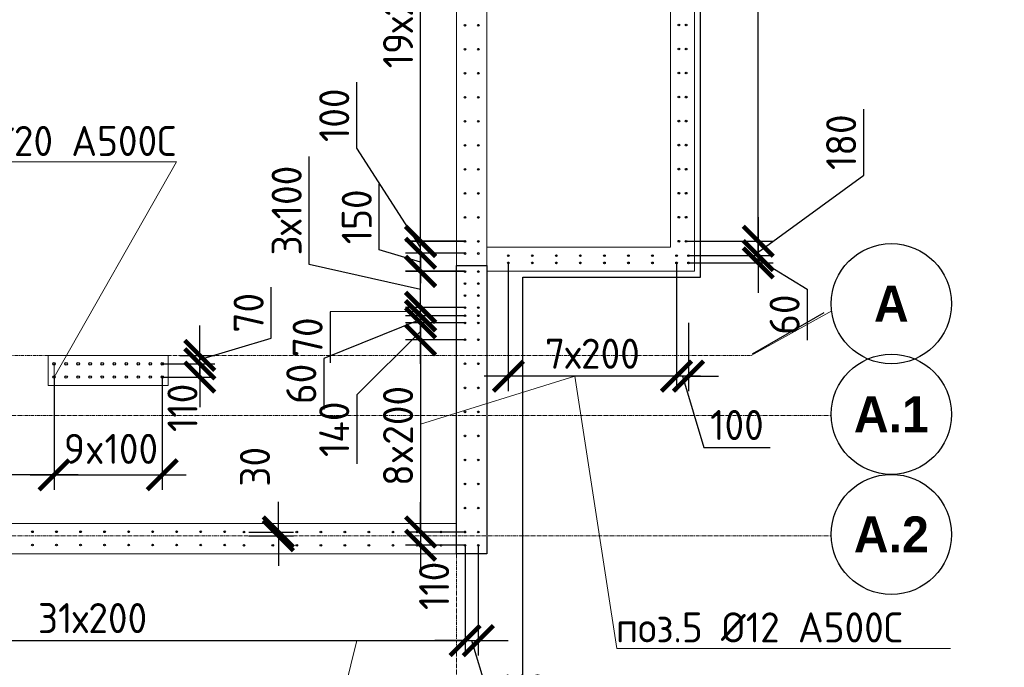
# Model space of a CAD drawing. Header units: millimetres. Extents: x -56135 to 1694203, y -446411 to -23139.
# Tile 228 of 256: x 1003922 to 1012116, y -129295 to -123905. Entities that reach past the tile are written whole.
import ezdxf
from ezdxf import colors
from ezdxf.entities.mleader import LeaderData, LeaderLine
from ezdxf.math import Vec2, Vec3

# ---------------------------------------------------------------- set-up
doc = ezdxf.new("R2010")
doc.units = ezdxf.units.MM
for name, pattern in [('01 Штриховая _4 мм_', [6, 3.5, -2.5]), ('______5', [1100, 800, -100, 100, -100]), ('HIDDEN2', [4.7625, 3.175, -1.5875]), ('осевая', [50.8, 31.75, -6.35, 6.35, -6.35])]:
    doc.linetypes.add(name, pattern=pattern)
for name, color, linetype, lineweight in [('0 Фундамент', 5, 'Continuous', 30), ('1 Стены', 3, 'Continuous', 30), ('Оси', 40, '______5', 18), ('подоснова', 151, 'Continuous', 5), ('РАЗМЕРЫ', 1, 'Continuous', 9), ('СТЕНЫ', 3, 'Continuous', 30)]:
    doc.layers.add(name, color=color, linetype=linetype, lineweight=lineweight)
doc.styles.add('Century Gothic', font='GOTHIC.TTF')
doc.styles.add('GOST-2.304_Type-B', font='GOST_Common.ttf')
doc.dimstyles.new('СПДС', dxfattribs={"dimscale": 100, "dimtxt": 2.5, "dimasz": 2.5, "dimexe": 1.25, "dimexo": 0, "dimtad": 1, "dimdec": 0, "dimtxsty": 'GOST-2.304_Type-B', "dimblk": 'ARCHTICK', "dimcen": 2.5, "dimdle": 2, "dimadec": 0, "dimazin": 2, "dimtfac": 0.75, "dimtdec": 0, "dimtmove": 1, "dimatfit": 3, "dimfxl": 1, "dimtolj": 1, "dimarcsym": 1})

# ---------------------------------------------------------------- blocks, each defined once
blk = doc.blocks.new('NSY101')
at = {"color": 0, "linetype": 'ByBlock', "lineweight": -2}
blk.add_circle((0, 0), 50, dxfattribs=at)
blk = doc.blocks.new('оси 2.2-2.3')
at = {"layer": 'Оси', "color": 16, "linetype": 'осевая', "lineweight": 0, "transparency": 33554687}
for p, q in [((521254.5, -104267.9), (521254.9, -134893.5)), ((468653.8, -126895.4), (523707.4, -126895.4)), ((468076.3, -127395.4), (524372.9, -127395.4)), ((468076.3, -128395.4), (524372.9, -128395.4))]:
    blk.add_line(p, q, dxfattribs=at)
at = {"layer": 'Оси', "color": 16, "linetype": '______5', "lineweight": 0, "transparency": 33554687}
blk.add_line((524376.4, -126525.7), (523707.4, -126895.4), dxfattribs=at)
at = {"layer": 'Оси', "color": 16, "linetype": 'Continuous', "lineweight": 25, "transparency": 33554687, "xscale": 9.999999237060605, "yscale": 9.999999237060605, "zscale": 9.999999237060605}
for p in [(524872.8, -126465.2), (524872.8, -127385.2), (524872.8, -128385.2)]:
    blk.add_blockref('NSY101', p, dxfattribs=at)
at = {"layer": 'Оси', "color": 16, "linetype": 'Continuous', "lineweight": 25, "transparency": 33554687, "char_height": 300, "attachment_point": 5, "style": 'Century Gothic'}
for s, insert, width in [('\\A1;{\\fCentury Gothic|i0|b1;\\H300.000000;\\W1.000000;\\C16;А}\\P', (524872.8, -126465.2), 460), ('\\A1;{\\fCentury Gothic|i0|b1;\\H300.000000;\\W1.000000;\\C16;А.1}\\P', (524872.8, -127385.2), 810), ('\\A1;{\\fCentury Gothic|i0|b1;\\H300.000000;\\W1.000000;\\C16;А.2}\\P', (524872.8, -128385.2), 810)]:
    blk.add_mtext(s, dxfattribs=dict(at, insert=insert, width=width))
blk = doc.blocks.new('стены тп')
at = {"layer": '1 Стены', "color": 252, "linetype": 'HIDDEN2', "lineweight": 0, "true_color": 0x939598}
for p, q in [((911170.6, -198925.6), (911170.6, -207025.6)), ((911370.6, -207225.6), (911370.6, -198925.6)), ((909390.6, -202125.6), (909390.6, -209325.6)), ((909640.6, -207525.6), (909640.6, -202125.6)), ((911170.6, -207025.6), (909640.6, -207025.6)), ((909640.6, -207225.6), (911370.6, -207225.6)), ((909640.6, -209575.6), (909640.6, -207725.6)), ((906990.6, -207925.6), (905990.3, -207925.6)), ((905990.3, -207925.6), (905990.3, -208175.6)), ((906990.6, -208175.6), (906990.6, -207925.6)), ((905990.3, -208175.6), (906990.6, -208175.6)), ((907480.6, -209325.6), (903190.6, -209325.6)), ((907730.6, -209325.6), (907480.6, -209325.6)), ((909390.6, -209325.6), (907730.6, -209325.6)), ((884040.6, -209575.6), (909390.6, -209575.6)), ((909390.6, -209575.6), (909640.6, -209575.6))]:
    blk.add_line(p, q, dxfattribs=at)
blk = doc.blocks.new('_ArchTick')
at = {"color": 0, "linetype": 'ByBlock', "const_width": 0.15}
blk.add_lwpolyline([(-0.5, -0.5), (0.5, 0.5)], dxfattribs=at)
blk = doc.blocks.new('*D579')
at = {"layer": 'DEFPOINTS', "color": 0, "transparency": 16777216}
for p in [(1007628.1, -128279.2, -720), (1007738.4, -128279.2, -720), (1007738.4, -129072.5)]:
    blk.add_point(p, dxfattribs=at)
at = {"layer": 'РАЗМЕРЫ', "color": 0, "lineweight": -2, "transparency": 16777216}
for p, q in [((1007628.1, -128279.2), (1007628.1, -129197.5)), ((1007738.4, -128279.2), (1007738.4, -129197.5)), ((1007628.1, -129072.5), (1007378.1, -129072.5)), ((1007628.1, -129072.5), (1007738.4, -129072.5)), ((1007628.1, -129072.5), (1007738.4, -129072.5)), ((1007683.2, -129072.5), (1007861.4, -129666.2)), ((1007738.4, -129072.5), (1007988.4, -129072.5)), ((1007861.4, -129666.2), (1008361.4, -129666.2))]:
    blk.add_line(p, q, dxfattribs=at)
at = {"layer": 'РАЗМЕРЫ', "color": 0, "lineweight": -2, "transparency": 16777216, "xscale": 250, "yscale": 250, "zscale": 250}
blk.add_blockref('_ArchTick', (1007628.1, -129072.5), dxfattribs=at)
at = {"layer": 'РАЗМЕРЫ', "color": 0, "lineweight": -2, "transparency": 16777216, "xscale": 250, "yscale": 250, "zscale": 250, "rotation": 180}
blk.add_blockref('_ArchTick', (1007738.4, -129072.5), dxfattribs=at)
at = {"layer": 'РАЗМЕРЫ', "color": 0, "transparency": 16777216, "insert": (1008111.4, -129478.7), "char_height": 250, "attachment_point": 5, "style": 'GOST-2.304_Type-B'}
blk.add_mtext('\\A1;110', dxfattribs=at)
blk = doc.blocks.new('*D620')
at = {"layer": 'DEFPOINTS', "color": 0, "transparency": 16777216}
for p in [(1009488.2, -125868.8, -16.6), (1010069, -125868.8), (1009554, -125929.2)]:
    blk.add_point(p, dxfattribs=at)
at = {"layer": 'РАЗМЕРЫ', "color": 0, "lineweight": -2, "transparency": 16777216}
for p, q in [((1010069, -125868.8), (1010069, -125618.8)), ((1009488.2, -125868.8), (1010194, -125868.8)), ((1010069, -125929.2), (1010069, -125868.8)), ((1010069, -125929.2), (1010069, -125868.8)), ((1009554, -125929.2), (1010194, -125929.2)), ((1010069, -125899), (1010475.3, -126147.5)), ((1010069, -125929.2), (1010069, -126179.2)), ((1010475.3, -126147.5), (1010475.3, -126572.5))]:
    blk.add_line(p, q, dxfattribs=at)
at = {"layer": 'РАЗМЕРЫ', "color": 0, "lineweight": -2, "transparency": 16777216, "xscale": 250, "yscale": 250, "zscale": 250}
for p, rotation in [((1010069, -125868.8), 270), ((1010069, -125929.2), 90)]:
    blk.add_blockref('_ArchTick', p, dxfattribs=dict(at, rotation=rotation))
at = {"layer": 'РАЗМЕРЫ', "color": 0, "transparency": 16777216, "insert": (1010287.8, -126360), "char_height": 250, "attachment_point": 5, "rotation": 90, "style": 'GOST-2.304_Type-B'}
blk.add_mtext('\\A1;60', dxfattribs=at)
blk = doc.blocks.new('*D621')
at = {"layer": 'DEFPOINTS', "color": 0, "transparency": 16777216}
for p in [(1009468.2, -125749.5, -16.6), (1009488.2, -125929.2, -16.6), (1010069, -125929.2)]:
    blk.add_point(p, dxfattribs=at)
at = {"layer": 'РАЗМЕРЫ', "color": 0, "lineweight": -2, "transparency": 16777216}
for p, q in [((1010946.1, -125200), (1010946.1, -124650)), ((1010069, -125839.3), (1010946.1, -125200)), ((1010069, -125549.5), (1010069, -126129.2)), ((1009468.2, -125749.5), (1010194, -125749.5)), ((1009488.2, -125929.2), (1010194, -125929.2))]:
    blk.add_line(p, q, dxfattribs=at)
at = {"layer": 'РАЗМЕРЫ', "color": 0, "lineweight": -2, "transparency": 16777216, "xscale": 250, "yscale": 250, "zscale": 250}
for p, rotation in [((1010069, -125749.5), 90), ((1010069, -125929.2), 270)]:
    blk.add_blockref('_ArchTick', p, dxfattribs=dict(at, rotation=rotation))
at = {"layer": 'РАЗМЕРЫ', "color": 0, "transparency": 16777216, "insert": (1010758.6, -124925), "char_height": 250, "attachment_point": 5, "rotation": 90, "style": 'GOST-2.304_Type-B'}
blk.add_mtext('\\A1;180', dxfattribs=at)
blk = doc.blocks.new('*D622')
at = {"layer": 'DEFPOINTS', "color": 0, "transparency": 16777216}
for p in [(1009388.2, -125929.5, -16.6), (1009488.2, -126429.2, -16.6), (1009388.2, -126872)]:
    blk.add_point(p, dxfattribs=at)
at = {"layer": 'РАЗМЕРЫ', "color": 0, "lineweight": -2, "transparency": 16777216}
for p, q in [((1009388.2, -125929.5), (1009388.2, -126997)), ((1009488.2, -126429.2), (1009488.2, -126997)), ((1009388.2, -126872), (1009138.2, -126872)), ((1009488.2, -126872), (1009388.2, -126872)), ((1009488.2, -126872), (1009388.2, -126872)), ((1009438.2, -126872), (1009616.3, -127465.8)), ((1009488.2, -126872), (1009738.2, -126872)), ((1009616.3, -127465.8), (1010166.3, -127465.8))]:
    blk.add_line(p, q, dxfattribs=at)
at = {"layer": 'РАЗМЕРЫ', "color": 0, "lineweight": -2, "transparency": 16777216, "xscale": 250, "yscale": 250, "zscale": 250}
blk.add_blockref('_ArchTick', (1009388.2, -126872), dxfattribs=at)
at = {"layer": 'РАЗМЕРЫ', "color": 0, "lineweight": -2, "transparency": 16777216, "xscale": 250, "yscale": 250, "zscale": 250, "rotation": 180}
blk.add_blockref('_ArchTick', (1009488.2, -126872), dxfattribs=at)
at = {"layer": 'РАЗМЕРЫ', "color": 0, "transparency": 16777216, "insert": (1009891.3, -127278.3), "char_height": 250, "attachment_point": 5, "style": 'GOST-2.304_Type-B'}
blk.add_mtext('\\A1;100', dxfattribs=at)
blk = doc.blocks.new('*D623')
at = {"layer": 'DEFPOINTS', "color": 0, "transparency": 16777216}
for p in [(1007988.2, -125929.5, -16.6), (1009388.2, -126545.3), (1007988.2, -126872.4)]:
    blk.add_point(p, dxfattribs=at)
at = {"layer": 'РАЗМЕРЫ', "color": 0, "lineweight": -2, "transparency": 16777216}
for p, q in [((1007988.2, -125929.5), (1007988.2, -126997.4)), ((1009388.2, -126545.3), (1009388.2, -126997.4)), ((1009588.2, -126872.4), (1007788.2, -126872.4))]:
    blk.add_line(p, q, dxfattribs=at)
at = {"layer": 'РАЗМЕРЫ', "color": 0, "lineweight": -2, "transparency": 16777216, "xscale": 250, "yscale": 250, "zscale": 250, "rotation": 180}
blk.add_blockref('_ArchTick', (1007988.2, -126872.4), dxfattribs=at)
at = {"layer": 'РАЗМЕРЫ', "color": 0, "lineweight": -2, "transparency": 16777216, "xscale": 250, "yscale": 250, "zscale": 250}
blk.add_blockref('_ArchTick', (1009388.2, -126872.4), dxfattribs=at)
at = {"layer": 'РАЗМЕРЫ', "color": 0, "transparency": 16777216, "insert": (1008688.2, -126684.9), "char_height": 250, "attachment_point": 5, "style": 'GOST-2.304_Type-B'}
blk.add_mtext('\\A1;7х200', dxfattribs=at)
blk = doc.blocks.new('*D637')
at = {"layer": 'DEFPOINTS', "color": 0, "transparency": 16777216}
for p in [(1007258.2, -126429.4), (1007627.8, -126369.1, -720), (1007627.8, -126429.4, -720)]:
    blk.add_point(p, dxfattribs=at)
at = {"layer": 'РАЗМЕРЫ', "color": 0, "lineweight": -2, "transparency": 16777216}
for p, q in [((1007258.2, -126369.1), (1007258.2, -126119.1)), ((1007258.2, -126399.2), (1006452.9, -126723.9)), ((1007627.8, -126369.1), (1007133.2, -126369.1)), ((1007627.8, -126429.4), (1007133.2, -126429.4)), ((1007258.2, -126369.1), (1007258.2, -126429.4)), ((1007258.2, -126369.1), (1007258.2, -126429.4)), ((1007258.2, -126429.4), (1007258.2, -126679.4)), ((1006452.9, -126723.9), (1006452.9, -127148.9))]:
    blk.add_line(p, q, dxfattribs=at)
at = {"layer": 'РАЗМЕРЫ', "color": 0, "lineweight": -2, "transparency": 16777216, "xscale": 250, "yscale": 250, "zscale": 250}
for p, rotation in [((1007258.2, -126369.1), 270), ((1007258.2, -126429.4), 90)]:
    blk.add_blockref('_ArchTick', p, dxfattribs=dict(at, rotation=rotation))
at = {"layer": 'РАЗМЕРЫ', "color": 0, "transparency": 16777216, "insert": (1006265.4, -126936.4), "char_height": 250, "attachment_point": 5, "rotation": 90, "style": 'GOST-2.304_Type-B'}
blk.add_mtext('\\A1;60', dxfattribs=at)
blk = doc.blocks.new('*D638')
at = {"layer": 'DEFPOINTS', "color": 0, "transparency": 16777216}
for p in [(1007627.8, -126569.1, -720), (1007258.2, -128169.1), (1007558.2, -128169.1)]:
    blk.add_point(p, dxfattribs=at)
at = {"layer": 'РАЗМЕРЫ', "color": 0, "lineweight": -2, "transparency": 16777216}
for p, q in [((1007258.2, -126369.1), (1007258.2, -128369.1)), ((1007627.8, -126569.1), (1007133.2, -126569.1)), ((1007558.2, -128169.1), (1007133.2, -128169.1))]:
    blk.add_line(p, q, dxfattribs=at)
at = {"layer": 'РАЗМЕРЫ', "color": 0, "lineweight": -2, "transparency": 16777216, "xscale": 250, "yscale": 250, "zscale": 250}
for p, rotation in [((1007258.2, -126569.1), 90), ((1007258.2, -128169.1), 270)]:
    blk.add_blockref('_ArchTick', p, dxfattribs=dict(at, rotation=rotation))
at = {"layer": 'РАЗМЕРЫ', "color": 0, "transparency": 16777216, "insert": (1007070.7, -127369.1), "char_height": 250, "attachment_point": 5, "rotation": 90, "style": 'GOST-2.304_Type-B'}
blk.add_mtext('\\A1;8x200', dxfattribs=at)
blk = doc.blocks.new('*D639')
at = {"layer": 'DEFPOINTS', "color": 0, "transparency": 16777216}
for p in [(1007627.8, -128169.1, -720), (1007258.2, -128279.2), (1007628.1, -128279.2)]:
    blk.add_point(p, dxfattribs=at)
at = {"layer": 'РАЗМЕРЫ', "color": 0, "lineweight": -2, "transparency": 16777216}
for p, q in [((1007258.2, -128169.1), (1007258.2, -127919.1)), ((1007627.8, -128169.1), (1007133.2, -128169.1)), ((1007258.2, -128169.1), (1007258.2, -128279.2)), ((1007628.1, -128279.2), (1007133.2, -128279.2)), ((1007258.2, -128279.2), (1007258.2, -128529.2))]:
    blk.add_line(p, q, dxfattribs=at)
at = {"layer": 'РАЗМЕРЫ', "color": 0, "lineweight": -2, "transparency": 16777216, "xscale": 250, "yscale": 250, "zscale": 250}
for p, rotation in [((1007258.2, -128169.1), 270), ((1007258.2, -128279.2), 90)]:
    blk.add_blockref('_ArchTick', p, dxfattribs=dict(at, rotation=rotation))
at = {"layer": 'РАЗМЕРЫ', "color": 0, "transparency": 16777216, "insert": (1007370.7, -128616.9), "char_height": 250, "attachment_point": 5, "rotation": 90, "style": 'GOST-2.304_Type-B'}
blk.add_mtext('\\A1;110', dxfattribs=at)
blk = doc.blocks.new('*D384')
at = {"layer": 'DEFPOINTS', "color": 0, "transparency": 16777216}
for p in [(1005108.2, -126769.2), (1005420.6, -126769.2), (1005108.2, -126879.2)]:
    blk.add_point(p, dxfattribs=at)
at = {"layer": 'РАЗМЕРЫ', "color": 0, "lineweight": -2, "transparency": 16777216}
for p, q in [((1005420.6, -126769.2), (1005420.6, -126519.2)), ((1005108.2, -126769.2), (1005545.6, -126769.2)), ((1005420.6, -126879.2), (1005420.6, -126769.2)), ((1005108.2, -126879.2), (1005545.6, -126879.2)), ((1005420.6, -126879.2), (1005420.6, -127129.2))]:
    blk.add_line(p, q, dxfattribs=at)
at = {"layer": 'РАЗМЕРЫ', "color": 0, "lineweight": -2, "transparency": 16777216, "xscale": 250, "yscale": 250, "zscale": 250}
for p, rotation in [((1005420.6, -126769.2), 270), ((1005420.6, -126879.2), 90)]:
    blk.add_blockref('_ArchTick', p, dxfattribs=dict(at, rotation=rotation))
at = {"layer": 'РАЗМЕРЫ', "color": 0, "transparency": 16777216, "insert": (1005276.4, -127135.6), "char_height": 250, "attachment_point": 5, "rotation": 90, "style": 'GOST-2.304_Type-B'}
blk.add_mtext('\\A1;110', dxfattribs=at)
blk = doc.blocks.new('*D385')
at = {"layer": 'DEFPOINTS', "color": 0, "transparency": 16777216}
for p in [(1004208.2, -126879.2), (1005108.2, -126879.2), (1005108.2, -127693.3)]:
    blk.add_point(p, dxfattribs=at)
at = {"layer": 'РАЗМЕРЫ', "color": 0, "lineweight": -2, "transparency": 16777216}
for p, q in [((1004208.2, -126879.2), (1004208.2, -127818.3)), ((1005108.2, -126879.2), (1005108.2, -127818.3)), ((1004008.2, -127693.3), (1005308.2, -127693.3))]:
    blk.add_line(p, q, dxfattribs=at)
at = {"layer": 'РАЗМЕРЫ', "color": 0, "lineweight": -2, "transparency": 16777216, "xscale": 250, "yscale": 250, "zscale": 250, "rotation": 180}
blk.add_blockref('_ArchTick', (1004208.2, -127693.3), dxfattribs=at)
at = {"layer": 'РАЗМЕРЫ', "color": 0, "lineweight": -2, "transparency": 16777216, "xscale": 250, "yscale": 250, "zscale": 250}
blk.add_blockref('_ArchTick', (1005108.2, -127693.3), dxfattribs=at)
at = {"layer": 'РАЗМЕРЫ', "color": 0, "transparency": 16777216, "insert": (1004681.6, -127476.8), "char_height": 250, "attachment_point": 5, "style": 'GOST-2.304_Type-B'}
blk.add_mtext('\\A1;9x100', dxfattribs=at)
blk = doc.blocks.new('_None')
blk = doc.blocks.new('*D656')
at = {"layer": 'DEFPOINTS', "color": 0, "transparency": 16777216}
for p in [(1005108.2, -126769.2), (1005254.4, -126699.2), (1005420.6, -126699.2)]:
    blk.add_point(p, dxfattribs=at)
at = {"layer": 'РАЗМЕРЫ', "color": 0, "lineweight": -2, "transparency": 16777216}
for p, q in [((1006014.4, -126556), (1006014.4, -126132.2)), ((1005420.6, -126699.2), (1005420.6, -126449.2)), ((1005420.6, -126734.2), (1006014.4, -126556)), ((1005108.2, -126769.2), (1005545.6, -126769.2)), ((1005254.4, -126699.2), (1005545.6, -126699.2)), ((1005420.6, -126769.2), (1005420.6, -126699.2)), ((1005420.6, -126769.2), (1005420.6, -126699.2)), ((1005420.6, -126769.2), (1005420.6, -127019.2))]:
    blk.add_line(p, q, dxfattribs=at)
at = {"layer": 'РАЗМЕРЫ', "color": 0, "lineweight": -2, "transparency": 16777216, "xscale": 250, "yscale": 250, "zscale": 250}
for p, rotation in [((1005420.6, -126699.2), 270), ((1005420.6, -126769.2), 90)]:
    blk.add_blockref('_ArchTick', p, dxfattribs=dict(at, rotation=rotation))
at = {"layer": 'РАЗМЕРЫ', "color": 0, "transparency": 16777216, "insert": (1005826.9, -126344.1), "char_height": 250, "attachment_point": 5, "rotation": 90, "style": 'GOST-2.304_Type-B'}
blk.add_mtext('\\A1;70', dxfattribs=at)
blk = doc.blocks.new('*D659')
at = {"layer": 'DEFPOINTS', "color": 0, "transparency": 16777216}
for p in [(1004208.2, -126879.2), (1001358.2, -127375), (1001358.2, -127693.3)]:
    blk.add_point(p, dxfattribs=at)
at = {"layer": 'РАЗМЕРЫ', "color": 0, "lineweight": -2, "transparency": 16777216}
for p, q in [((1004208.2, -126879.2), (1004208.2, -127818.3)), ((1001358.2, -127375), (1001358.2, -127818.3)), ((1004408.2, -127693.3), (1001158.2, -127693.3))]:
    blk.add_line(p, q, dxfattribs=at)
at = {"layer": 'РАЗМЕРЫ', "color": 0, "lineweight": -2, "transparency": 16777216, "xscale": 250, "yscale": 250, "zscale": 250, "rotation": 180}
blk.add_blockref('_ArchTick', (1001358.2, -127693.3), dxfattribs=at)
at = {"layer": 'РАЗМЕРЫ', "color": 0, "lineweight": -2, "transparency": 16777216, "xscale": 250, "yscale": 250, "zscale": 250}
blk.add_blockref('_ArchTick', (1004208.2, -127693.3), dxfattribs=at)
at = {"layer": 'РАЗМЕРЫ', "color": 0, "transparency": 16777216, "insert": (1002783.2, -127505.8), "char_height": 250, "attachment_point": 5, "style": 'GOST-2.304_Type-B'}
blk.add_mtext('\\A1;2850', dxfattribs=at)
blk = doc.blocks.new('*D660')
at = {"layer": 'DEFPOINTS', "color": 0, "transparency": 16777216}
for p in [(1005827.1, -128199.2), (1005828.4, -128168.8, -360), (1006074.3, -128199.2)]:
    blk.add_point(p, dxfattribs=at)
at = {"layer": 'РАЗМЕРЫ', "color": 0, "lineweight": -2, "transparency": 16777216}
for p, q in [((1006074.3, -128168.8), (1006074.3, -127918.8)), ((1005827.1, -128199.2), (1006199.3, -128199.2)), ((1005828.4, -128168.8), (1006199.3, -128168.8)), ((1006074.3, -128168.8), (1006074.3, -128199.2)), ((1006074.3, -128199.2), (1006074.3, -128449.2))]:
    blk.add_line(p, q, dxfattribs=at)
at = {"layer": 'РАЗМЕРЫ', "color": 0, "lineweight": -2, "transparency": 16777216, "xscale": 250, "yscale": 250, "zscale": 250}
for p, rotation in [((1006074.3, -128168.8), 270), ((1006074.3, -128199.2), 90)]:
    blk.add_blockref('_ArchTick', p, dxfattribs=dict(at, rotation=rotation))
at = {"layer": 'РАЗМЕРЫ', "color": 0, "transparency": 16777216, "insert": (1005879.7, -127625.9), "char_height": 250, "attachment_point": 5, "rotation": 90, "style": 'GOST-2.304_Type-B'}
blk.add_mtext('\\A1;30', dxfattribs=at)
blk = doc.blocks.new('*D918')
at = {"layer": 'DEFPOINTS', "color": 0, "transparency": 16777216}
for p in [(1007628.1, -128349.2), (1001428, -128487.5), (1007628.1, -129072.5)]:
    blk.add_point(p, dxfattribs=at)
at = {"layer": 'РАЗМЕРЫ', "color": 0, "lineweight": -2, "transparency": 16777216}
for p, q in [((1007628.1, -128349.2), (1007628.1, -129197.5)), ((1001428, -128487.5), (1001428, -129197.5)), ((1001228, -129072.5), (1007828.1, -129072.5))]:
    blk.add_line(p, q, dxfattribs=at)
at = {"layer": 'РАЗМЕРЫ', "color": 0, "lineweight": -2, "transparency": 16777216, "xscale": 250, "yscale": 250, "zscale": 250, "rotation": 180}
blk.add_blockref('_ArchTick', (1001428, -129072.5), dxfattribs=at)
at = {"layer": 'РАЗМЕРЫ', "color": 0, "lineweight": -2, "transparency": 16777216, "xscale": 250, "yscale": 250, "zscale": 250}
blk.add_blockref('_ArchTick', (1007628.1, -129072.5), dxfattribs=at)
at = {"layer": 'РАЗМЕРЫ', "color": 0, "transparency": 16777216, "insert": (1004528, -128885), "char_height": 250, "attachment_point": 5, "style": 'GOST-2.304_Type-B'}
blk.add_mtext('\\A1;31х200', dxfattribs=at)
blk = doc.blocks.new('*D919')
at = {"layer": 'DEFPOINTS', "color": 0, "transparency": 16777216}
for p in [(1007258.2, -126429.4), (1007416.1, -126429.4), (1007627.8, -126569.1, -720)]:
    blk.add_point(p, dxfattribs=at)
at = {"layer": 'РАЗМЕРЫ', "color": 0, "lineweight": -2, "transparency": 16777216}
for p, q in [((1007258.2, -126769.1), (1007258.2, -126229.4)), ((1007416.1, -126429.4), (1007133.2, -126429.4)), ((1007258.2, -126499.2), (1006727, -127026.5)), ((1007627.8, -126569.1), (1007133.2, -126569.1)), ((1006727, -127026.5), (1006727, -127601.5))]:
    blk.add_line(p, q, dxfattribs=at)
at = {"layer": 'РАЗМЕРЫ', "color": 0, "lineweight": -2, "transparency": 16777216, "xscale": 250, "yscale": 250, "zscale": 250}
for p, rotation in [((1007258.2, -126429.4), 90), ((1007258.2, -126569.1), 270)]:
    blk.add_blockref('_ArchTick', p, dxfattribs=dict(at, rotation=rotation))
at = {"layer": 'РАЗМЕРЫ', "color": 0, "transparency": 16777216, "insert": (1006539.5, -127314), "char_height": 250, "attachment_point": 5, "rotation": 90, "style": 'GOST-2.304_Type-B'}
blk.add_mtext('\\A1;140', dxfattribs=at)
blk = doc.blocks.new('*D920')
at = {"layer": 'DEFPOINTS', "color": 0, "transparency": 16777216}
for p in [(1007258.2, -126299.4), (1007627, -126299.4), (1007627.8, -126369.1, -720)]:
    blk.add_point(p, dxfattribs=at)
at = {"layer": 'РАЗМЕРЫ', "color": 0, "lineweight": -2, "transparency": 16777216}
for p, q in [((1007258.2, -126299.4), (1007258.2, -126049.4)), ((1007258.2, -126334.2), (1006505.5, -126336.1)), ((1006505.5, -126336.1), (1006505.5, -126760)), ((1007627, -126299.4), (1007133.2, -126299.4)), ((1007258.2, -126369.1), (1007258.2, -126299.4)), ((1007258.2, -126369.1), (1007258.2, -126299.4)), ((1007627.8, -126369.1), (1007133.2, -126369.1)), ((1007258.2, -126369.1), (1007258.2, -126619.1))]:
    blk.add_line(p, q, dxfattribs=at)
at = {"layer": 'РАЗМЕРЫ', "color": 0, "lineweight": -2, "transparency": 16777216, "xscale": 250, "yscale": 250, "zscale": 250}
for p, rotation in [((1007258.2, -126299.4), 270), ((1007258.2, -126369.1), 90)]:
    blk.add_blockref('_ArchTick', p, dxfattribs=dict(at, rotation=rotation))
at = {"layer": 'РАЗМЕРЫ', "color": 0, "transparency": 16777216, "insert": (1006318, -126548.1), "char_height": 250, "attachment_point": 5, "rotation": 90, "style": 'GOST-2.304_Type-B'}
blk.add_mtext('\\A1;70', dxfattribs=at)
blk = doc.blocks.new('*D921')
at = {"layer": 'DEFPOINTS', "color": 0, "transparency": 16777216}
for p in [(1007258.2, -126001.3), (1007627.8, -126001.3), (1007627.8, -126301.3)]:
    blk.add_point(p, dxfattribs=at)
at = {"layer": 'РАЗМЕРЫ', "color": 0, "lineweight": -2, "transparency": 16777216}
for p, q in [((1006330.9, -125943.8), (1006330.9, -125043.8)), ((1007258.2, -126501.3), (1007258.2, -125801.3)), ((1007258.2, -126151.3), (1006330.9, -125943.8)), ((1007627.8, -126001.3), (1007133.2, -126001.3)), ((1007627.8, -126301.3), (1007133.2, -126301.3))]:
    blk.add_line(p, q, dxfattribs=at)
at = {"layer": 'РАЗМЕРЫ', "color": 0, "lineweight": -2, "transparency": 16777216, "xscale": 250, "yscale": 250, "zscale": 250}
for p, rotation in [((1007258.2, -126001.3), 90), ((1007258.2, -126301.3), 270)]:
    blk.add_blockref('_ArchTick', p, dxfattribs=dict(at, rotation=rotation))
at = {"layer": 'РАЗМЕРЫ', "color": 0, "transparency": 16777216, "insert": (1006143.4, -125493.8), "char_height": 250, "attachment_point": 5, "rotation": 90, "style": 'GOST-2.304_Type-B'}
blk.add_mtext('\\A1;3х100', dxfattribs=at)
blk = doc.blocks.new('*D922')
at = {"layer": 'DEFPOINTS', "color": 0, "transparency": 16777216}
for p in [(1007258.2, -125849.1), (1007627.8, -125849.1, -720), (1007627.8, -125999.3)]:
    blk.add_point(p, dxfattribs=at)
at = {"layer": 'РАЗМЕРЫ', "color": 0, "lineweight": -2, "transparency": 16777216}
for p, q in [((1006914.5, -125821), (1006914.5, -125271)), ((1007258.2, -126199.3), (1007258.2, -125649.1)), ((1007258.2, -125924.2), (1006914.5, -125821)), ((1007627.8, -125849.1), (1007133.2, -125849.1)), ((1007627.8, -125999.3), (1007133.2, -125999.3))]:
    blk.add_line(p, q, dxfattribs=at)
at = {"layer": 'РАЗМЕРЫ', "color": 0, "lineweight": -2, "transparency": 16777216, "xscale": 250, "yscale": 250, "zscale": 250}
for p, rotation in [((1007258.2, -125849.1), 90), ((1007258.2, -125999.3), 270)]:
    blk.add_blockref('_ArchTick', p, dxfattribs=dict(at, rotation=rotation))
at = {"layer": 'РАЗМЕРЫ', "color": 0, "transparency": 16777216, "insert": (1006727, -125546), "char_height": 250, "attachment_point": 5, "rotation": 90, "style": 'GOST-2.304_Type-B'}
blk.add_mtext('\\A1;150', dxfattribs=at)
blk = doc.blocks.new('*D923')
at = {"layer": 'DEFPOINTS', "color": 0, "transparency": 16777216}
for p in [(1007258.2, -125749.1), (1007627.8, -125749.1, -720), (1007627.8, -125849.1, -720)]:
    blk.add_point(p, dxfattribs=at)
at = {"layer": 'РАЗМЕРЫ', "color": 0, "lineweight": -2, "transparency": 16777216}
for p, q in [((1006727, -124975.8), (1006727, -124425.8)), ((1007258.2, -125799.1), (1006727, -124975.8)), ((1007258.2, -125749.1), (1007258.2, -125499.1)), ((1007627.8, -125749.1), (1007133.2, -125749.1)), ((1007258.2, -125849.1), (1007258.2, -125749.1)), ((1007258.2, -125849.1), (1007258.2, -125749.1)), ((1007627.8, -125849.1), (1007133.2, -125849.1)), ((1007258.2, -125849.1), (1007258.2, -126099.1))]:
    blk.add_line(p, q, dxfattribs=at)
at = {"layer": 'РАЗМЕРЫ', "color": 0, "lineweight": -2, "transparency": 16777216, "xscale": 250, "yscale": 250, "zscale": 250}
for p, rotation in [((1007258.2, -125749.1), 270), ((1007258.2, -125849.1), 90)]:
    blk.add_blockref('_ArchTick', p, dxfattribs=dict(at, rotation=rotation))
at = {"layer": 'РАЗМЕРЫ', "color": 0, "transparency": 16777216, "insert": (1006539.5, -124700.8), "char_height": 250, "attachment_point": 5, "rotation": 90, "style": 'GOST-2.304_Type-B'}
blk.add_mtext('\\A1;100', dxfattribs=at)
blk = doc.blocks.new('*D924')
at = {"layer": 'DEFPOINTS', "color": 0, "transparency": 16777216}
for p in [(1007258.2, -121951.3), (1007627.8, -121951.3), (1007627.8, -125751.1, -720)]:
    blk.add_point(p, dxfattribs=at)
at = {"layer": 'РАЗМЕРЫ', "color": 0, "lineweight": -2, "transparency": 16777216}
for p, q in [((1007258.2, -125951.1), (1007258.2, -121751.3)), ((1007627.8, -121951.3), (1007133.2, -121951.3)), ((1007627.8, -125751.1), (1007133.2, -125751.1))]:
    blk.add_line(p, q, dxfattribs=at)
at = {"layer": 'РАЗМЕРЫ', "color": 0, "lineweight": -2, "transparency": 16777216, "xscale": 250, "yscale": 250, "zscale": 250}
for p, rotation in [((1007258.2, -121951.3), 90), ((1007258.2, -125751.1), 270)]:
    blk.add_blockref('_ArchTick', p, dxfattribs=dict(at, rotation=rotation))
at = {"layer": 'РАЗМЕРЫ', "color": 0, "transparency": 16777216, "insert": (1007070.7, -123851.2), "char_height": 250, "attachment_point": 5, "rotation": 90, "style": 'GOST-2.304_Type-B'}
blk.add_mtext('\\A1;19х200', dxfattribs=at)
blk = doc.blocks.new('*D936')
at = {"layer": 'DEFPOINTS', "color": 0, "transparency": 16777216}
for p in [(1009656.6, -117749.5), (1010069, -117749.5), (1009468.2, -125749.5, -16.6)]:
    blk.add_point(p, dxfattribs=at)
at = {"layer": 'РАЗМЕРЫ', "color": 0, "lineweight": -2, "transparency": 16777216}
for p, q in [((1010069, -125949.5), (1010069, -117549.5)), ((1009656.6, -117749.5), (1010194, -117749.5)), ((1009468.2, -125749.5), (1010194, -125749.5))]:
    blk.add_line(p, q, dxfattribs=at)
at = {"layer": 'РАЗМЕРЫ', "color": 0, "lineweight": -2, "transparency": 16777216, "xscale": 250, "yscale": 250, "zscale": 250}
for p, rotation in [((1010069, -117749.5), 90), ((1010069, -125749.5), 270)]:
    blk.add_blockref('_ArchTick', p, dxfattribs=dict(at, rotation=rotation))
at = {"layer": 'РАЗМЕРЫ', "color": 0, "transparency": 16777216, "insert": (1009881.5, -121749.5), "char_height": 250, "attachment_point": 5, "rotation": 90, "style": 'GOST-2.304_Type-B'}
blk.add_mtext('\\A1;40х200', dxfattribs=at)
blk = doc.blocks.new('стены  тп')
at = {"layer": 'СТЕНЫ', "color": 251, "linetype": '01 Штриховая _4 мм_', "lineweight": 0, "true_color": 0x636466}
for p, q in [((591292.3, -328025.7, 3100), (591292.3, -336125.7, 3100)), ((591492.3, -336325.7, 3100), (591492.3, -328025.7, 3100)), ((589512.3, -331225.7, 3100), (589512.3, -338425.7, 3100)), ((589762.3, -336625.7, 3100), (589762.3, -331225.7, 3100)), ((591292.3, -336125.7, 3100), (589762.3, -336125.7, 3100)), ((589762.3, -336325.7, 3100), (591492.3, -336325.7, 3100)), ((589762.3, -338675.7, 3100), (589762.3, -336625.7, 3100)), ((587112.3, -337025.7, 3100), (586112, -337025.7, 3100)), ((586112, -337025.7, 3100), (586112, -337275.7, 3100)), ((587112.3, -337275.7, 3100), (587112.3, -337025.7, 3100)), ((586112, -337275.7, 3100), (587112.3, -337275.7, 3100)), ((587602.3, -338425.7, 3100), (583312.3, -338425.7, 3100)), ((587852.3, -338425.7, 3100), (587602.3, -338425.7, 3100)), ((589512.3, -338425.7, 3100), (587852.3, -338425.7, 3100)), ((564162.3, -338675.7, 3100), (589512.3, -338675.7, 3100)), ((589512.3, -338675.7, 3100), (589762.3, -338675.7, 3100))]:
    blk.add_line(p, q, dxfattribs=at)

msp = doc.modelspace()

# ---------------------------------------------------------------- linework, layer by layer
at = {"color": 1, "lineweight": 30}
msp.add_lwpolyline([(1007558.2, -125951.3), (1007808.2, -125951.3), (1007808.2, -128349.2), (1007558.2, -128349.2)], close=True, dxfattribs=at)
at = {"layer": '0 Фундамент'}
msp.add_lwpolyline([(960458, -105949.2), (960458, -130129.2), (967808, -130129.2), (967808, -130129.2), (980308, -130129.2), (980308, -130129.2), (982658, -130129.2), (982658, -130129.2), (1008108, -130129.2), (1008108, -126049.2), (1009588, -126049.2), (1009588, -117449.2), (1008108, -117449.2), (1008108, -105949.2), (960458, -105949.2)], dxfattribs=at)
at = {"layer": 'Оси', "color": 16, "linetype": '______5', "lineweight": 25, "transparency": 33554687}
msp.add_line((1010615.2, -126343.8), (1010018.9, -126688), dxfattribs=at)
at = {"layer": 'РАЗМЕРЫ', "color": 8, "linetype": 'Continuous', "lineweight": 30}
for centre in [(1007627.8, -123951.1, -720), (1007738.2, -123951.1, -720), (1009408.2, -123949.2, -16.6), (1009468.2, -123949.5, -16.6), (1007627.8, -124151.1, -720), (1007738.2, -124151.1, -720), (1009408.2, -124149.2, -16.6), (1009468.2, -124149.5, -16.6), (1007627.8, -124351.1, -720), (1007738.2, -124351.1, -720), (1009408.2, -124349.2, -16.6), (1009468.2, -124349.5, -16.6), (1007627.8, -124551.1, -720), (1007738.2, -124551.1, -720), (1009408.2, -124549.2, -16.6), (1009468.2, -124549.5, -16.6), (1007627.8, -124751.1, -720), (1007738.2, -124751.1, -720), (1009408.2, -124749.2, -16.6), (1009468.2, -124749.5, -16.6), (1007627.8, -124951.1, -720), (1007738.2, -124951.1, -720), (1009408.2, -124949.2, -16.6), (1009468.2, -124949.5, -16.6), (1007627.8, -125151.1, -720), (1007738.2, -125151.1, -720), (1009408.2, -125149.2, -16.6), (1009468.2, -125149.5, -16.6), (1007627.8, -125351.1, -720), (1007738.2, -125351.1, -720), (1009408.2, -125349.2, -16.6), (1009468.2, -125349.5, -16.6), (1007627.8, -125551.1, -720), (1007738.2, -125551.1, -720), (1009408.2, -125549.2, -16.6), (1009468.2, -125549.5, -16.6), (1007627.8, -125751.1, -720), (1007738.2, -125751.1, -720), (1009408.2, -125749.2, -16.6), (1009468.2, -125749.5, -16.6), (1007627.8, -125851.1, -720), (1007738.2, -125851.1, -720), (1007988.2, -125869.2, -16.6), (1008188.2, -125869.2, -16.6), (1008388.2, -125869.2, -16.6), (1008588.2, -125869.2, -16.6), (1008788.2, -125869.2, -16.6), (1008988.2, -125869.2, -16.6), (1009188.2, -125869.2, -16.6), (1009388.2, -125869.2, -16.6), (1009488.2, -125868.8, -16.6), (1007988.2, -125929.5, -16.6), (1008188.2, -125929.5, -16.6), (1008388.2, -125929.5, -16.6), (1008588.2, -125929.5, -16.6), (1008788.2, -125929.5, -16.6), (1008988.2, -125929.5, -16.6), (1009188.2, -125929.5, -16.6), (1009388.2, -125929.5, -16.6), (1009488.2, -125929.2, -16.6), (1007627.8, -126001.3), (1007738.2, -126001.3), (1007627.8, -126101.3), (1007738.2, -126101.3), (1007627.8, -126201.3), (1007738.2, -126201.3), (1007627.8, -126301.3), (1007627.8, -126369.1, -720), (1007738.2, -126301.3), (1007738.2, -126369.1, -720), (1007627.8, -126429.4, -720), (1007738.2, -126429.4, -720), (1007627.8, -126569.1, -720), (1007738.2, -126569.1, -720), (1007627.8, -126769.1, -720), (1007738.2, -126769.1, -720), (1007627.8, -126969.1, -720), (1007738.2, -126969.1, -720), (1007627.8, -127169.1, -720), (1007738.2, -127169.1, -720), (1007627.8, -127369.1, -720), (1007738.2, -127369.1, -720), (1007627.8, -127569.1, -720), (1007738.2, -127569.1, -720), (1007627.8, -127769.1, -720), (1007738.2, -127769.1, -720), (1007627.8, -127969.1, -720), (1007738.2, -127969.1, -720), (1004028, -128167, -720), (1004228, -128167, -720), (1004428, -128167, -720), (1004628, -128167, -720), (1004828, -128167, -720), (1005028, -128167, -720), (1005228, -128167, -720), (1005428, -128167, -720), (1005628, -128167, -720), (1005788.1, -128168.8, -720), (1006028.1, -128168.8, -720), (1006228.1, -128168.8, -720), (1006428.1, -128168.8, -720), (1006628.1, -128168.8, -720), (1006828.1, -128168.8, -720), (1007028.1, -128168.8, -720), (1007228.1, -128168.8, -720), (1007428.1, -128168.8, -720), (1007627.8, -128169.1, -720), (1007628.1, -128168.8, -720), (1007738.2, -128169.1, -720), (1004028, -128277.4, -720), (1004228, -128277.4, -720), (1004428, -128277.4, -720), (1004628, -128277.4, -720), (1004828, -128277.4, -720), (1005028, -128277.4, -720), (1005228, -128277.4, -720), (1005428, -128277.4, -720), (1005628, -128277.4, -720), (1005788.1, -128279.2, -720), (1006028.1, -128279.2, -720), (1006228.1, -128279.2, -720), (1006428.1, -128279.2, -720), (1006628.1, -128279.2, -720), (1006828.1, -128279.2, -720), (1007028.1, -128279.2, -720), (1007228.1, -128279.2, -720), (1007428.1, -128279.2, -720), (1007628.1, -128279.2, -720), (1007738.4, -128279.2, -720)]:
    msp.add_circle(centre, 7, dxfattribs=at)
at = {"layer": 'РАЗМЕРЫ', "color": 6, "linetype": 'Continuous', "lineweight": 30}
for centre in [(1004208.2, -126769.2), (1004308.2, -126769.2), (1004408.2, -126769.2), (1004508.2, -126769.2), (1004608.2, -126769.2), (1004708.2, -126769.2), (1004808.2, -126769.2), (1004908.2, -126769.2), (1005008.2, -126769.2), (1005108.2, -126769.2), (1004208.2, -126879.2), (1004308.2, -126879.2), (1004408.2, -126879.2), (1004508.2, -126879.2), (1004608.2, -126879.2), (1004708.2, -126879.2), (1004808.2, -126879.2), (1004908.2, -126879.2), (1005008.2, -126879.2), (1005108.2, -126879.2)]:
    msp.add_circle(centre, 10, dxfattribs=at)

# ---------------------------------------------------------------- block references
at = {"layer": 'РАЗМЕРЫ', "color": 1}
for name, p in [('оси 2.2-2.3', (486303.3, 196.2)), ('стены тп', (98167.6, 81226.5))]:
    msp.add_blockref(name, p, dxfattribs=at)
at = {"layer": 'РАЗМЕРЫ'}
msp.add_blockref('стены  тп', (418045.9, 210326.6, -3100), dxfattribs=at)

# ---------------------------------------------------------------- dimensions: what is measured, and where the dimension line sits
at = {"layer": 'РАЗМЕРЫ', "color": 1}
for base, p1, p2, text, picture, middle in [((1010069, -117749.5), (1009468.2, -125749.5, -16.6), (1009656.6, -117749.5), '40х200', '*D936', (1009881.5, -121749.5)), ((1007258.2, -121951.3), (1007627.8, -125751.1, -720), (1007627.8, -121951.3), '19х200', '*D924', (1007070.7, -123851.2)), ((1007258.2, -128169.1), (1007627.8, -126569.1, -720), (1007558.2, -128169.1), '8x200', '*D638', (1007070.7, -127369.1))]:
    dim = msp.add_linear_dim(base=base, p1=p1, p2=p2, angle=90, text=text, dimstyle='СПДС', dxfattribs=at)
    dim.commit()
    dim.dimension.update_dxf_attribs({"geometry": picture, "text_midpoint": middle})
for base, p1, p2, picture, middle in [((1007258.2, -125749.1), (1007627.8, -125849.1, -720), (1007627.8, -125749.1, -720), '*D923', (1006727, -124913.3)), ((1010069, -125929.2), (1009468.2, -125749.5, -16.6), (1009488.2, -125929.2, -16.6), '*D621', (1010946.1, -125137.5)), ((1010069, -125868.8), (1009554, -125929.2), (1009488.2, -125868.8, -16.6), '*D620', (1010475.3, -126210)), ((1007258.2, -126299.4), (1007627.8, -126369.1, -720), (1007627, -126299.4), '*D920', (1006505.5, -126398.6)), ((1007258.2, -126429.4), (1007627.8, -126369.1, -720), (1007627.8, -126429.4, -720), '*D637', (1006452.9, -126786.4)), ((1007258.2, -126429.4), (1007627.8, -126569.1, -720), (1007416.1, -126429.4), '*D919', (1006727, -127089)), ((1005420.6, -126769.2), (1005108.2, -126879.2), (1005108.2, -126769.2), '*D384', (1005463.9, -127135.6)), ((1006074.3, -128199.2), (1005828.4, -128168.8, -360), (1005827.1, -128199.2), '*D660', (1006067.2, -127625.9)), ((1007258.2, -128279.2), (1007627.8, -128169.1, -720), (1007628.1, -128279.2), '*D639', (1007558.2, -128616.9))]:
    dim = msp.add_linear_dim(base=base, p1=p1, p2=p2, angle=90, dimstyle='СПДС', dxfattribs=at)
    dim.commit()
    dim.dimension.update_dxf_attribs({"geometry": picture, "text_midpoint": middle, "dimtype": 160})
dim = msp.add_linear_dim(base=(1007258.2, -126001.3), p1=(1007627.8, -126301.3), p2=(1007627.8, -126001.3), angle=90, text='3х100', dimstyle='СПДС', dxfattribs=at)
dim.commit()
dim.dimension.update_dxf_attribs({"geometry": '*D921', "text_midpoint": (1006330.9, -125881.3), "dimtype": 160})
for base, p1, p2, picture, middle in [((1007258.2, -125849.1), (1007627.8, -125999.3), (1007627.8, -125849.1, -720), '*D922', (1006727, -125758.5)), ((1005420.6, -126699.2), (1005108.2, -126769.2), (1005254.4, -126699.2), '*D656', (1005826.9, -126493.5))]:
    dim = msp.add_linear_dim(base=base, p1=p1, p2=p2, angle=90, dimstyle='СПДС', dxfattribs=at)
    dim.commit()
    dim.dimension.update_dxf_attribs({"geometry": picture, "text_midpoint": middle})
for base, p1, p2, text, picture, middle in [((1007988.2, -126872.4), (1009388.2, -126545.3), (1007988.2, -125929.5, -16.6), '7х200', '*D623', (1008688.2, -126684.9)), ((1007628.1, -129072.5), (1001428, -128487.5), (1007628.1, -128349.2), '31х200', '*D918', (1004528, -128885))]:
    dim = msp.add_linear_dim(base=base, p1=p1, p2=p2, text=text, dimstyle='СПДС', dxfattribs=at)
    dim.commit()
    dim.dimension.update_dxf_attribs({"geometry": picture, "text_midpoint": middle})
for base, p1, p2, picture, middle in [((1009388.2, -126872), (1009488.2, -126429.2, -16.6), (1009388.2, -125929.5, -16.6), '*D622', (1009678.8, -127278.3)), ((1001358.2, -127693.3), (1004208.2, -126879.2), (1001358.2, -127375), '*D659', (1002783.2, -127505.8)), ((1007738.4, -129072.5), (1007628.1, -128279.2, -720), (1007738.4, -128279.2, -720), '*D579', (1007923.9, -129478.7))]:
    dim = msp.add_linear_dim(base=base, p1=p1, p2=p2, dimstyle='СПДС', dxfattribs=at)
    dim.commit()
    dim.dimension.update_dxf_attribs({"geometry": picture, "text_midpoint": middle})
dim = msp.add_linear_dim(base=(1005108.2, -127693.3), p1=(1004208.2, -126879.2), p2=(1005108.2, -126879.2), text='9x100', dimstyle='СПДС', dxfattribs=at)
dim.commit()
dim.dimension.update_dxf_attribs({"geometry": '*D385', "text_midpoint": (1004681.6, -127664.3), "dimtype": 160})

# ---------------------------------------------------------------- leaders
at = {"layer": 'подоснова', "color": 4, "ltscale": 0.3}
ml = msp.add_multileader_mtext('Standard', dxfattribs=at)
ml.set_content('{\\C2;поз.2 %%C20 А500С }', color=4, style='GOST-2.304_Type-B')
ml.set_leader_properties(color=256, linetype='ByLayer', lineweight=15)
ml.set_arrow_properties(name='NONE')
ml.build(insert=Vec2(0, 0))
ml.multileader.update_dxf_attribs({"text_left_attachment_type": 6, "text_right_attachment_type": 6, "dogleg_length": 0.1, "arrow_head_size": 18})
ctx = ml.context
ctx.base_point, ctx.char_height, ctx.arrow_head_size, ctx.landing_gap_size, ctx.plane_origin = Vec3(1002802.7, -125089.6, 360), 250, 18, 20, Vec3(1008986.4, -124270.8, 360)
ctx.left_attachment, ctx.right_attachment, ctx.text_align_type = 6, 6, 1
notes = []
notes.append((ctx, [(0, (1, 1, 0), (1005226.5, -125089.6, 360), (-1, 0), 0.1, [(1, [(1004208.2, -126769.2, 360), (1004208.2, -126879.2, 360)], 0, [])])]))
ctx.mtext.insert, ctx.mtext.width, ctx.mtext.alignment, ctx.mtext.flow_direction = Vec3(1004014.5, -124789.6, 360), 4075.871, 2, 5
ml = msp.add_multileader_mtext('Standard', dxfattribs=at)
ml.set_content('{\\C2;поз.5 %%C12 А500С }', color=4, style='GOST-2.304_Type-B')
ml.set_leader_properties(color=256, linetype='ByLayer', lineweight=15)
ml.set_arrow_properties(name='NONE')
ml.build(insert=Vec2(0, 0))
ml.multileader.update_dxf_attribs({"text_left_attachment_type": 6, "text_right_attachment_type": 6, "dogleg_length": 0.1, "arrow_head_size": 18})
ctx = ml.context
ctx.base_point, ctx.char_height, ctx.arrow_head_size, ctx.landing_gap_size, ctx.plane_origin = Vec3(1008891.6, -129137.5), 250, 18, 20, Vec3(1020027.2, -128775)
ctx.left_attachment, ctx.right_attachment, ctx.text_align_type = 6, 6, 1
notes.append((ctx, [(1, (1, 1, 0), (1008891.5, -129137.5), (1, 0), 0.1, [(1, [(1007258.2, -127270.9), (1008541.1, -126872.4)], 0, [])])]))
ctx.mtext.insert, ctx.mtext.width, ctx.mtext.alignment, ctx.mtext.flow_direction = Vec3(1010078.5, -128837.5), 4075.871, 2, 5
ml = msp.add_multileader_mtext('Standard', dxfattribs=at)
ml.set_content('{\\C2;поз.5 %%C12 А500С }', color=4, style='GOST-2.304_Type-B')
ml.set_leader_properties(color=256, linetype='ByLayer', lineweight=15)
ml.set_arrow_properties(name='NONE')
ml.build(insert=Vec2(0, 0))
ml.multileader.update_dxf_attribs({"text_left_attachment_type": 6, "text_right_attachment_type": 6, "dogleg_length": 0.1, "arrow_head_size": 18})
ctx = ml.context
ctx.base_point, ctx.char_height, ctx.arrow_head_size, ctx.landing_gap_size, ctx.plane_origin = Vec3(1005962.5, -132102.4), 250, 18, 20, Vec3(1016558.4, -131005)
ctx.left_attachment, ctx.right_attachment, ctx.text_align_type = 6, 6, 1
notes.append((ctx, [(1, (1, 1, 0), (1005962.4, -132102.4), (1, 0), 0.1, [(2, [(997558.3, -129072.5), (1003488.1, -129072.5), (1006728.2, -129072.5)], 0, [])])]))
ctx.mtext.insert, ctx.mtext.width, ctx.mtext.alignment, ctx.mtext.flow_direction = Vec3(1007149.4, -131802.4), 4075.871, 2, 5
for ctx, leaders in notes:
    for number, flags, end, landing, length, lines in leaders:
        leader = LeaderData()
        leader.index, (leader.has_last_leader_line, leader.has_dogleg_vector, leader.attachment_direction) = number, flags
        leader.last_leader_point, leader.dogleg_vector, leader.dogleg_length = Vec3(end), Vec3(landing), length
        for number, points, colour, breaks in lines:
            line = LeaderLine()
            line.index, line.vertices, line.color, line.breaks = number, Vec3.list(points), colors.encode_raw_color(colour), breaks
            leader.lines.append(line)
        ctx.leaders.append(leader)

doc.saveas('drawing.dxf')
